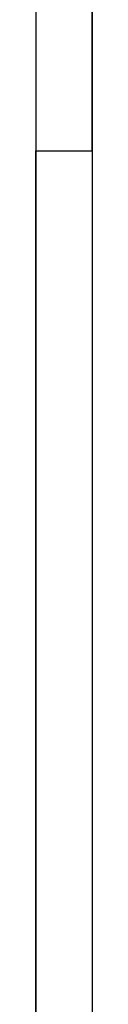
# Model space of a CAD drawing. Header units: millimetres. Extents: x -35 to 33166, y -35 to 31591.
# Tile 17 of 36: x 18635 to 18991, y 3490 to 9729. Entities that reach past the tile are written whole.
import ezdxf

# ---------------------------------------------------------------- set-up
doc = ezdxf.new("R2010")
doc.units = ezdxf.units.MM
doc.header["$LTSCALE"] = 25.4
doc.layers.get('0').update_dxf_attribs({"true_color": 0xffffff})
doc.layers.add('Walls - L2', color=7, linetype='Continuous', true_color=0x64ff64)

# ---------------------------------------------------------------- blocks, each defined once
blk = doc.blocks.new('Difference#42')
for p, q in [((18634.91, 18634.766, 3350), (18634.91, 2008.774, 3350)), ((18990.51, 18634.766, 3350), (18990.51, 2008.774, 3350)), ((18634.91, 10718, 3423.73), (18634.91, 8898, 3423.73)), ((18990.51, 8898, 3423.73), (18990.51, 10718, 3423.73)), ((18634.91, 8898, 3423.73), (18990.51, 8898, 3423.73)), ((18634.91, 8898, 6425), (18990.51, 8898, 6425)), ((18634.91, 8898, 3423.73), (18634.91, 8898, 6425)), ((18634.91, 2008.774, 6425), (18634.91, 8898, 6425)), ((18990.51, 8898, 6425), (18990.51, 8898, 3423.73)), ((18990.51, 8898, 6425), (18990.51, 2008.774, 6425))]:
    blk.add_line(p, q)
blk = doc.blocks.new('Group3664')
at = {"layer": 'Walls - L2'}
blk.add_blockref('Difference#42', (0, 0), dxfattribs=at)

msp = doc.modelspace()

# ---------------------------------------------------------------- block references
msp.add_blockref('Group3664', (0, 0))

doc.saveas('drawing.dxf')
